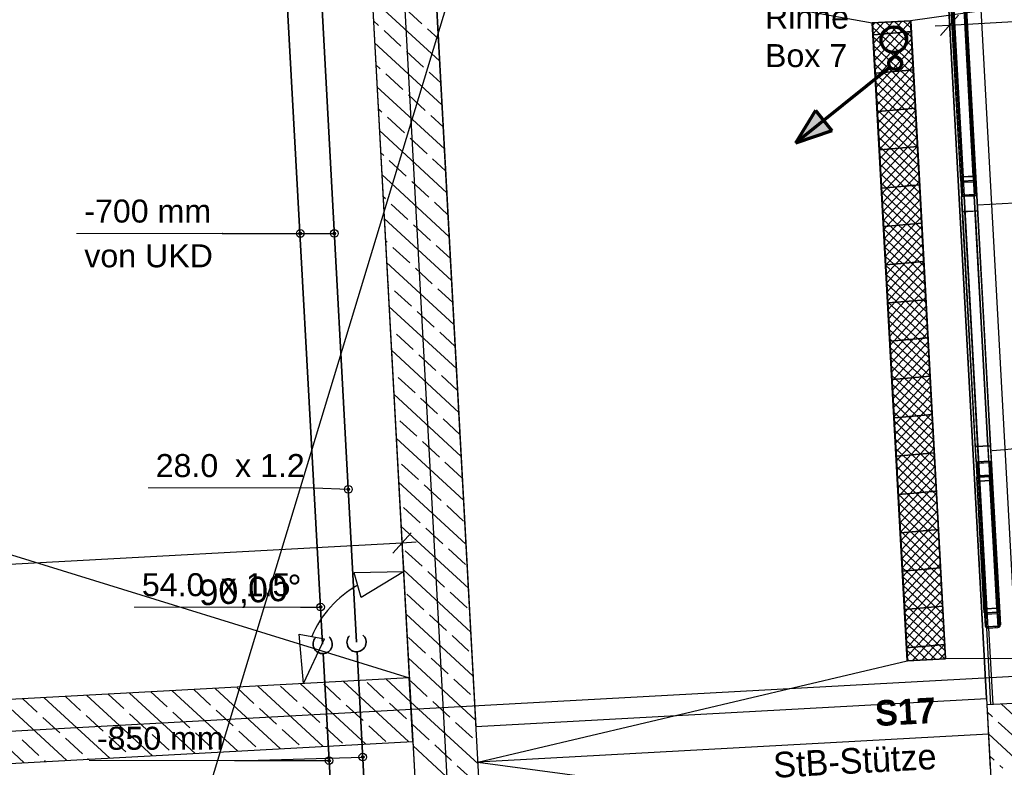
# Model space of a CAD drawing. Extents: x -181 to 1388, y 138 to 979.
# Tile 32 of 82: x 611 to 688, y 377 to 436. Entities that reach past the tile are written whole.
import ezdxf
from ezdxf.lldxf.tags import DXFTag

# ---------------------------------------------------------------- set-up
doc = ezdxf.new("R2010")
doc.units = 0
doc.layers.get('0').update_dxf_attribs({"lineweight": 25})
for name, color, linetype, lineweight, true_color in [('01AFU Allgemein Bemaßung', 7, 'Continuous', 25, 0x848484), ('20 Bodenaufbau - Gefällelinien', 7, 'Continuous', 25, 0x848484), ('20 Dach Stb-Decke', 7, 'Continuous', 25, 0x848484), ('20 Gitterwände', 7, 'Continuous', 25, 0x848484), ('20 Innenwände', 7, 'Continuous', 25, 0x848484), ('20 Stützen', 7, 'Continuous', 25, 0x848484), ('20 Stützen - Beschriftung', 7, 'Continuous', 25, 0x848484), ('70 Bodenabläufe+Rinnen', 7, 'Continuous', 25, 0x848484), ('A-0', 7, 'Continuous', 25, 0x848484), ('S_Betriebswasser', 3, 'Buchstabe-B', 35, 0x00ff00), ('S_Einrichtung', 7, 'Continuous', 35, 0x9dff9d), ('S_Kaltwasser', 3, 'Continuous', 35, 0x00ff00), ('S_Mass', 150, 'Continuous', 25, 0x007fff), ('S_Schmutzwasser', 5, 'Continuous', 70, 0x0000ff)]:
    doc.layers.add(name, color=color, linetype=linetype, lineweight=lineweight, true_color=true_color)
doc.layers.add('02 Raster Gebäude', color=7, linetype='Continuous', lineweight=25)
doc.layers.add('X_Text', color=7, linetype='Continuous', lineweight=25)
doc.styles.get("Standard").update_dxf_attribs({"font": 'arial.ttf'})
tags = doc.linetypes.add('Buchstabe-B', pattern='A,82,-6,["B",Standard,S=3.6,R=0,X=-3.6,Y=-1.8],-2', length=90).pattern_tags.tags
tags[15:16] = [DXFTag(74, 4), DXFTag(75, 0), DXFTag(340, '0'), DXFTag(46, 0.0), DXFTag(50, 0.0), DXFTag(44, 0.0), DXFTag(45, 0.0)]
tags[4:5] = [DXFTag(74, 4), DXFTag(75, 0), DXFTag(340, '0'), DXFTag(46, 0.0), DXFTag(50, 0.0), DXFTag(44, 0.0), DXFTag(45, 0.0)]
tags = doc.linetypes.add('Raster', pattern=[0.2, 0.1, -0.05, 0, -0.05]).pattern_tags.tags
tags[10:11] = [DXFTag(74, 4), DXFTag(75, 0), DXFTag(340, '0'), DXFTag(46, 1.0), DXFTag(50, 0.0), DXFTag(44, 0.0), DXFTag(45, 0.0)]
tags[8:9] = [DXFTag(74, 4), DXFTag(75, 0), DXFTag(340, '0'), DXFTag(46, 1.0), DXFTag(50, 0.0), DXFTag(44, 0.0), DXFTag(45, 0.0)]
tags[6:7] = [DXFTag(74, 4), DXFTag(75, 0), DXFTag(340, '0'), DXFTag(46, 1.0), DXFTag(50, 0.0), DXFTag(44, 0.0), DXFTag(45, 0.0)]
tags[4:5] = [DXFTag(74, 4), DXFTag(75, 0), DXFTag(340, '0'), DXFTag(46, 1.0), DXFTag(50, 0.0), DXFTag(44, 0.0), DXFTag(45, 0.0)]
tags = doc.linetypes.add('Strichlinie', pattern=[0.75, 0.5, -0.25]).pattern_tags.tags
tags[6:7] = [DXFTag(74, 4), DXFTag(75, 0), DXFTag(340, '0'), DXFTag(46, 1.0), DXFTag(50, 0.0), DXFTag(44, 0.0), DXFTag(45, 0.0)]
tags[4:5] = [DXFTag(74, 4), DXFTag(75, 0), DXFTag(340, '0'), DXFTag(46, 1.0), DXFTag(50, 0.0), DXFTag(44, 0.0), DXFTag(45, 0.0)]
tags = doc.linetypes.add('Strichlinie eng', pattern=[0.115, 0.075, -0.04]).pattern_tags.tags
tags[6:7] = [DXFTag(74, 4), DXFTag(75, 0), DXFTag(340, '0'), DXFTag(46, 1.0), DXFTag(50, 0.0), DXFTag(44, 0.0), DXFTag(45, 0.0)]
tags[4:5] = [DXFTag(74, 4), DXFTag(75, 0), DXFTag(340, '0'), DXFTag(46, 1.0), DXFTag(50, 0.0), DXFTag(44, 0.0), DXFTag(45, 0.0)]
tags = doc.linetypes.add('Öffnungslinie Tür Fenster', pattern=[0.115, 0.075, -0.04]).pattern_tags.tags
tags[6:7] = [DXFTag(74, 4), DXFTag(75, 0), DXFTag(340, '0'), DXFTag(46, 1.0), DXFTag(50, 0.0), DXFTag(44, 0.0), DXFTag(45, 0.0)]
tags[4:5] = [DXFTag(74, 4), DXFTag(75, 0), DXFTag(340, '0'), DXFTag(46, 1.0), DXFTag(50, 0.0), DXFTag(44, 0.0), DXFTag(45, 0.0)]

# ---------------------------------------------------------------- blocks, each defined once
blk = doc.blocks.new('Referenz-A07F5V09WF')
at = {"layer": '01AFU Allgemein Bemaßung', "lineweight": -2}
for p, q in [((683.74, 437.057), (683.926, 433.656)), ((684.557, 435.85), (683.142, 434.27)), ((688.842, 435.333), (683.849, 435.06)), ((683.849, 435.06), (682.726, 434.998)), ((640.293, 393.767), (641.709, 395.346)), ((640.924, 395.961), (641.111, 392.56)), ((641.001, 394.557), (510.195, 387.392)), ((642.124, 394.618), (641.001, 394.557)), ((641.123, 392.292), (637.26, 392.215)), ((637.817, 390.294), (637.26, 392.215)), ((641.123, 392.292), (637.817, 390.294)), ((633.304, 383.567), (632.959, 387.415)), ((632.959, 387.415), (634.929, 387.072)), ((633.304, 383.567), (634.929, 387.072))]:
    blk.add_line(p, q, dxfattribs=at)
blk.add_ellipse((641.576, 384.02), major_axis=(-4.038, 7.234), ratio=1, start_param=0, end_param=0.662062, dxfattribs=at)
at = {"layer": '02 Raster Gebäude', "linetype": 'Raster', "lineweight": -2, "ltscale": 56.250004}
for p, q in [((658.772, 938.924), (695.782, 262.802)), ((613.839, 936.464), (650.815, 260.979)), ((590.245, 257.658), (746.644, 773.475)), ((1006.697, 401.503), (320.446, 363.938))]:
    blk.add_line(p, q, dxfattribs=at)
at = {"layer": '20 Bodenaufbau - Gefällelinien', "linetype": 'Öffnungslinie Tür Fenster', "lineweight": -2, "ltscale": 56.250004}
for p, q in [((753.373, 445.625), (680.794, 435.418)), ((643.272, 441.48), (677.798, 435.254)), ((548.995, 412.585), (641.576, 384.02)), ((646.948, 377.411), (680.531, 385.328)), ((756.652, 385.715), (683.527, 385.492)), ((646.948, 377.411), (681.215, 372.84))]:
    blk.add_line(p, q, dxfattribs=at)
at = {"layer": '20 Bodenaufbau - Gefällelinien', "lineweight": -2}
for p, q in [((677.798, 435.254), (680.794, 435.418)), ((680.794, 435.418), (683.527, 385.492)), ((680.531, 385.328), (677.798, 435.254)), ((683.527, 385.492), (680.531, 385.328)), ((686.888, 379.599), (646.948, 377.411))]:
    blk.add_line(p, q, dxfattribs=at)
at = {"layer": '20 Dach Stb-Decke', "linetype": 'Öffnungslinie Tür Fenster', "lineweight": -2, "ltscale": 56.250004}
for p, q in [((686.734, 382.388), (679.956, 506.203)), ((640.016, 504.016), (646.794, 380.202)), ((646.794, 380.202), (686.734, 382.388))]:
    blk.add_line(p, q, dxfattribs=at)
at = {"layer": '20 Gitterwände', "linetype": 'Strichlinie eng', "lineweight": -2, "ltscale": 56.250004}
for p, q in [((683.935, 440.822), (684.983, 421.688)), ((684.734, 440.866), (685.782, 421.732)), ((684.944, 440.677), (685.981, 421.743)), ((683.746, 440.611), (684.783, 421.677)), ((684.783, 421.677), (685.986, 399.71)), ((684.983, 421.688), (686.186, 399.721)), ((685.782, 421.732), (686.985, 399.765)), ((685.981, 421.743), (687.184, 399.776)), ((685.986, 399.71), (686.623, 388.09)), ((686.186, 399.721), (686.833, 387.901)), ((686.985, 399.765), (687.632, 387.945)), ((687.184, 399.776), (687.821, 388.156)), ((686.623, 388.09), (686.655, 387.992)), ((686.655, 387.992), (686.732, 387.923)), ((686.732, 387.923), (686.833, 387.901)), ((686.833, 387.901), (687.632, 387.945)), ((687.632, 387.945), (687.731, 387.977)), ((687.731, 387.977), (687.8, 388.055)), ((687.8, 388.055), (687.821, 388.156))]:
    blk.add_line(p, q, dxfattribs=at)
at = {"layer": '20 Gitterwände', "lineweight": -2}
for p, q in [((684.717, 422.875), (683.801, 439.613)), ((683.918, 439.299), (684.8, 423.2)), ((684.917, 422.886), (684, 439.624)), ((684.9, 423.206), (684.018, 439.304)), ((684.018, 439.304), (684.9, 423.206)), ((685.716, 422.93), (684.799, 439.668)), ((684.817, 439.348), (685.698, 423.25)), ((685.698, 423.25), (684.817, 439.348)), ((685.798, 423.255), (684.917, 439.354)), ((685.916, 422.941), (684.999, 439.679)), ((685.798, 423.255), (684.8, 423.2)), ((684.8, 423.2), (684.9, 423.206)), ((684.8, 423.2), (684.817, 422.881)), ((684.9, 423.206), (685.698, 423.25)), ((685.698, 423.25), (685.798, 423.255)), ((685.816, 422.936), (685.798, 423.255)), ((684.717, 422.875), (684.744, 422.877)), ((684.75, 422.777), (684.728, 422.676)), ((684.728, 422.676), (684.772, 421.877)), ((684.93, 422.887), (684.729, 422.668)), ((684.744, 422.877), (684.817, 422.881)), ((684.75, 422.777), (684.819, 422.854)), ((684.817, 422.881), (685.816, 422.936)), ((684.817, 422.881), (684.917, 422.886)), ((684.819, 422.854), (684.917, 422.886)), ((684.839, 422.732), (684.828, 422.681)), ((684.828, 422.681), (684.872, 421.882)), ((684.839, 422.732), (684.873, 422.77)), ((684.873, 422.77), (684.923, 422.786)), ((684.917, 422.886), (685.716, 422.93)), ((684.923, 422.786), (685.721, 422.83)), ((685.716, 422.93), (685.816, 422.936)), ((685.716, 422.93), (685.817, 422.909)), ((685.721, 422.83), (685.772, 422.82)), ((685.772, 422.82), (685.811, 422.785)), ((685.827, 422.736), (685.811, 422.785)), ((685.816, 422.936), (685.889, 422.94)), ((685.817, 422.909), (685.894, 422.84)), ((685.871, 421.937), (685.827, 422.736)), ((685.939, 422.506), (685.845, 422.404)), ((685.889, 422.94), (685.916, 422.941)), ((685.927, 422.741), (685.894, 422.84)), ((685.97, 421.942), (685.927, 422.741)), ((684.772, 421.877), (684.804, 421.778)), ((685.981, 421.743), (684.783, 421.677)), ((684.81, 421.679), (684.783, 421.677)), ((684.783, 421.677), (684.849, 420.479)), ((685.921, 400.908), (684.783, 421.677)), ((684.804, 421.778), (684.881, 421.709)), ((684.883, 421.683), (684.81, 421.679)), ((684.872, 421.882), (684.888, 421.833)), ((684.881, 421.709), (684.983, 421.688)), ((684.983, 421.688), (684.883, 421.683)), ((684.888, 421.833), (684.927, 421.799)), ((684.927, 421.799), (684.977, 421.788)), ((684.977, 421.788), (685.776, 421.832)), ((684.983, 421.688), (685.782, 421.732)), ((686.12, 400.919), (684.983, 421.688)), ((685.293, 421.805), (685.196, 421.7)), ((685.776, 421.832), (685.825, 421.848)), ((685.782, 421.732), (685.88, 421.764)), ((685.881, 421.737), (685.782, 421.732)), ((686.919, 400.963), (685.782, 421.732)), ((685.825, 421.848), (685.86, 421.886)), ((685.86, 421.886), (685.871, 421.937)), ((685.88, 421.764), (685.949, 421.841)), ((685.955, 421.741), (685.881, 421.737)), ((685.949, 421.841), (685.97, 421.942)), ((685.981, 421.743), (685.955, 421.741)), ((687.119, 400.974), (685.981, 421.743)), ((686.047, 420.545), (685.981, 421.743)), ((684.849, 420.479), (686.047, 420.545)), ((685.048, 420.49), (684.849, 420.479)), ((684.849, 420.479), (685.855, 402.106)), ((685.847, 420.534), (685.048, 420.49)), ((686.055, 402.117), (685.048, 420.49)), ((685.048, 420.49), (686.055, 402.117)), ((686.047, 420.545), (685.847, 420.534)), ((685.847, 420.534), (686.854, 402.161)), ((686.854, 402.161), (685.847, 420.534)), ((687.053, 402.172), (686.047, 420.545)), ((687.053, 402.172), (685.855, 402.106)), ((686.055, 402.117), (686.854, 402.161)), ((686.854, 402.161), (687.053, 402.172)), ((687.119, 400.974), (687.053, 402.172)), ((685.855, 402.106), (686.055, 402.117)), ((685.855, 402.106), (685.921, 400.908)), ((685.921, 400.908), (687.119, 400.974)), ((685.921, 400.908), (685.947, 400.91)), ((685.953, 400.81), (685.932, 400.709)), ((685.932, 400.709), (685.975, 399.91)), ((685.947, 400.91), (686.02, 400.914)), ((685.953, 400.81), (686.022, 400.887)), ((686.02, 400.914), (686.12, 400.919)), ((686.022, 400.887), (686.12, 400.919)), ((686.042, 400.765), (686.031, 400.714)), ((686.031, 400.714), (686.075, 399.915)), ((686.042, 400.765), (686.077, 400.803)), ((686.077, 400.803), (686.126, 400.819)), ((686.12, 400.919), (686.919, 400.963)), ((686.126, 400.819), (686.925, 400.863)), ((686.455, 400.938), (686.358, 400.832)), ((686.919, 400.963), (687.019, 400.968)), ((686.919, 400.963), (687.02, 400.942)), ((686.925, 400.863), (686.975, 400.852)), ((686.975, 400.852), (687.014, 400.818)), ((687.03, 400.769), (687.014, 400.818)), ((687.085, 400.884), (687.017, 400.809)), ((687.019, 400.968), (687.092, 400.972)), ((687.02, 400.942), (687.098, 400.873)), ((687.074, 399.97), (687.03, 400.769)), ((687.092, 400.972), (687.119, 400.974)), ((687.13, 400.774), (687.098, 400.873)), ((687.174, 399.975), (687.13, 400.774)), ((686.044, 400.492), (685.949, 400.389)), ((685.975, 399.91), (686.008, 399.811)), ((686.122, 399.839), (686.056, 399.768)), ((686.075, 399.915), (686.091, 399.866)), ((686.091, 399.866), (686.13, 399.832)), ((686.181, 399.821), (686.979, 399.865)), ((686.979, 399.865), (687.028, 399.881)), ((687.028, 399.881), (687.063, 399.919)), ((687.063, 399.919), (687.074, 399.97)), ((687.083, 399.797), (687.152, 399.874)), ((687.152, 399.874), (687.174, 399.975)), ((686.013, 399.712), (685.986, 399.71)), ((686.568, 389.089), (685.986, 399.71)), ((686.008, 399.811), (686.085, 399.742)), ((686.086, 399.716), (686.013, 399.712)), ((686.085, 399.742), (686.186, 399.721)), ((687.085, 399.77), (686.086, 399.716)), ((686.186, 399.721), (686.086, 399.716)), ((686.086, 399.716), (686.104, 399.396)), ((686.104, 399.396), (687.102, 399.451)), ((686.203, 399.401), (686.104, 399.396)), ((686.104, 399.396), (686.65, 389.414)), ((686.13, 399.832), (686.181, 399.821)), ((686.186, 399.721), (686.985, 399.765)), ((686.768, 389.1), (686.186, 399.721)), ((687.002, 399.445), (686.203, 399.401)), ((686.75, 389.419), (686.203, 399.401)), ((686.203, 399.401), (686.75, 389.419)), ((686.985, 399.765), (687.083, 399.797)), ((687.085, 399.77), (686.985, 399.765)), ((687.567, 389.143), (686.985, 399.765)), ((687.102, 399.451), (687.002, 399.445)), ((687.002, 399.445), (687.549, 389.463)), ((687.549, 389.463), (687.002, 399.445)), ((687.158, 399.774), (687.085, 399.77)), ((687.102, 399.451), (687.085, 399.77)), ((687.649, 389.468), (687.102, 399.451)), ((687.184, 399.776), (687.158, 399.774)), ((687.766, 389.154), (687.184, 399.776)), ((686.568, 389.089), (686.595, 389.09)), ((686.595, 389.09), (686.668, 389.094)), ((686.6, 388.99), (686.669, 389.067)), ((687.649, 389.468), (686.65, 389.414)), ((686.65, 389.414), (686.75, 389.419)), ((686.65, 389.414), (686.668, 389.094)), ((686.668, 389.094), (687.666, 389.149)), ((686.668, 389.094), (686.768, 389.1)), ((686.669, 389.067), (686.768, 389.1)), ((686.75, 389.419), (687.549, 389.463)), ((686.768, 389.1), (687.567, 389.143)), ((687.549, 389.463), (687.649, 389.468)), ((687.567, 389.143), (687.666, 389.149)), ((687.567, 389.143), (687.668, 389.122)), ((687.666, 389.149), (687.649, 389.468)), ((687.666, 389.149), (687.739, 389.153)), ((687.668, 389.122), (687.745, 389.053)), ((687.741, 389.056), (687.668, 388.977)), ((687.739, 389.153), (687.766, 389.154)), ((687.777, 388.955), (687.745, 389.053)), ((686.6, 388.99), (686.579, 388.889)), ((686.579, 388.889), (686.623, 388.09)), ((686.689, 388.945), (686.679, 388.894)), ((686.679, 388.894), (686.723, 388.096)), ((686.689, 388.945), (686.724, 388.984)), ((686.724, 388.984), (686.773, 389)), ((686.773, 389), (687.572, 389.044)), ((687.572, 389.044), (687.623, 389.033)), ((687.623, 389.033), (687.661, 388.998)), ((687.677, 388.949), (687.661, 388.998)), ((687.721, 388.15), (687.677, 388.949)), ((687.808, 388.391), (687.714, 388.289)), ((687.821, 388.156), (687.777, 388.955)), ((686.623, 388.09), (686.655, 387.992)), ((686.655, 387.992), (686.732, 387.923)), ((686.778, 388.012), (686.712, 387.94)), ((686.723, 388.096), (686.739, 388.046)), ((686.732, 387.923), (686.833, 387.901)), ((686.933, 387.907), (686.733, 387.896)), ((686.733, 387.896), (687.062, 381.905)), ((686.739, 388.046), (686.777, 388.012)), ((686.777, 388.012), (686.828, 388.001)), ((686.828, 388.001), (687.627, 388.045)), ((686.833, 387.901), (687.632, 387.945)), ((687.261, 381.916), (686.933, 387.907)), ((687.482, 388.037), (687.384, 387.932)), ((687.627, 388.045), (687.676, 388.061)), ((687.632, 387.945), (687.731, 387.977)), ((687.676, 388.061), (687.71, 388.1)), ((687.71, 388.1), (687.721, 388.15)), ((687.731, 387.977), (687.8, 388.055)), ((687.8, 388.055), (687.821, 388.156))]:
    blk.add_line(p, q, dxfattribs=at)
at = {"layer": '20 Gitterwände', "linetype": 'Strichlinie', "lineweight": -2, "ltscale": 56.250004}
blk.add_line((686.032, 421.031), (706.002, 422.124), dxfattribs=at)
blk.add_ellipse((686.123, 421.646), major_axis=(1.06, -19.857), ratio=1, start_param=0, end_param=1.541506, dxfattribs=at)
at = {"layer": '20 Innenwände', "linetype": 'Öffnungslinie Tür Fenster', "lineweight": -2, "ltscale": 56.250004}
blk.add_line((679.676, 511.195), (690.175, 319.575), dxfattribs=at)
at = {"layer": '20 Innenwände', "lineweight": -2}
for p, q in [((650.231, 317.389), (642.475, 459.076)), ((637.756, 453.81), (641.576, 384.02)), ((643.942, 432.281), (638.668, 437.144)), ((642.551, 435.196), (641.228, 436.416)), ((639.16, 435.059), (638.762, 435.425)), ((640.924, 433.432), (639.601, 434.652)), ((643.848, 434), (642.992, 434.789)), ((644.13, 428.843), (638.856, 433.706)), ((642.688, 431.805), (641.365, 433.025)), ((639.297, 431.667), (638.95, 431.987)), ((641.061, 430.04), (639.738, 431.26)), ((644.036, 430.562), (643.129, 431.398)), ((644.318, 425.405), (639.044, 430.268)), ((642.826, 428.413), (641.503, 429.634)), ((639.435, 428.276), (639.138, 428.549)), ((641.199, 426.649), (639.876, 427.869)), ((644.224, 427.124), (643.267, 428.007)), ((644.506, 421.967), (639.233, 426.83)), ((642.963, 425.022), (641.64, 426.242)), ((639.572, 424.885), (639.327, 425.111)), ((644.412, 423.686), (643.404, 424.615)), ((641.336, 423.258), (640.013, 424.478)), ((644.694, 418.529), (639.421, 423.392)), ((643.101, 421.631), (641.777, 422.851)), ((639.709, 421.493), (639.515, 421.673)), ((641.474, 419.866), (640.151, 421.087)), ((644.6, 420.248), (643.542, 421.224)), ((644.883, 415.091), (639.609, 419.954)), ((643.238, 418.239), (641.915, 419.46)), ((639.847, 418.102), (639.703, 418.235)), ((641.611, 416.475), (640.288, 417.695)), ((644.789, 416.81), (643.679, 417.833)), ((645.071, 411.653), (639.797, 416.515)), ((643.376, 414.848), (642.052, 416.068)), ((639.984, 414.711), (639.891, 414.796)), ((641.749, 413.084), (640.425, 414.304)), ((644.977, 413.372), (643.817, 414.441)), ((645.259, 408.215), (639.985, 413.077)), ((643.513, 411.457), (642.19, 412.677)), ((640.122, 411.319), (640.079, 411.358)), ((641.886, 409.692), (640.563, 410.913)), ((645.165, 409.934), (643.954, 411.05)), ((645.447, 404.776), (640.174, 409.639)), ((643.651, 408.065), (642.327, 409.286)), ((645.353, 406.496), (644.092, 407.659)), ((642.024, 406.301), (640.7, 407.521)), ((645.635, 401.338), (640.362, 406.201)), ((643.788, 404.674), (642.465, 405.894)), ((642.161, 402.91), (640.838, 404.13)), ((645.541, 403.057), (644.229, 404.267)), ((645.824, 397.9), (640.55, 402.763)), ((643.926, 401.283), (642.602, 402.503)), ((642.299, 399.518), (640.975, 400.739)), ((645.69, 399.656), (644.367, 400.876)), ((646.012, 394.462), (640.738, 399.325)), ((644.063, 397.891), (642.74, 399.112)), ((642.436, 396.127), (641.113, 397.347)), ((645.827, 396.264), (644.504, 397.485)), ((646.2, 391.024), (640.926, 395.887)), ((644.201, 394.5), (642.877, 395.72)), ((642.574, 392.736), (641.25, 393.956)), ((645.965, 392.873), (644.642, 394.093)), ((646.388, 387.586), (641.115, 392.449)), ((644.338, 391.109), (643.015, 392.329)), ((646.102, 389.482), (644.779, 390.702)), ((642.711, 389.344), (641.388, 390.565)), ((646.576, 384.148), (641.303, 389.011)), ((644.475, 387.717), (643.152, 388.938)), ((642.849, 385.953), (641.525, 387.173)), ((646.24, 386.09), (644.917, 387.311)), ((646.765, 380.71), (641.491, 385.573)), ((644.613, 384.326), (643.29, 385.546)), ((641.576, 384.02), (510.772, 376.856)), ((641.527, 379.01), (636.401, 383.737)), ((641.679, 382.134), (639.743, 383.92)), ((642.986, 382.562), (641.663, 383.782)), ((646.377, 382.699), (645.054, 383.919)), ((622.638, 381.737), (621.363, 382.913)), ((628.16, 378.278), (623.034, 383.004)), ((626.029, 381.874), (624.706, 383.095)), ((631.502, 378.461), (626.375, 383.188)), ((629.421, 382.012), (628.097, 383.232)), ((634.843, 378.644), (629.717, 383.371)), ((632.812, 382.149), (631.489, 383.369)), ((638.185, 378.827), (633.059, 383.554)), ((636.203, 382.287), (634.88, 383.507)), ((639.595, 382.424), (638.271, 383.644)), ((614.792, 377.546), (609.666, 382.272)), ((612.464, 381.324), (611.337, 382.364)), ((618.134, 377.729), (613.008, 382.455)), ((615.855, 381.462), (614.679, 382.547)), ((621.476, 377.912), (616.35, 382.638)), ((619.247, 381.599), (618.021, 382.73)), ((624.818, 378.095), (619.692, 382.821)), ((646.953, 377.272), (641.679, 382.134)), ((644.75, 380.935), (643.427, 382.155)), ((611.45, 377.363), (606.324, 382.089)), ((627.794, 380.247), (626.47, 381.468)), ((631.185, 380.385), (629.862, 381.605)), ((634.576, 380.522), (633.253, 381.743)), ((637.968, 380.66), (636.644, 381.88)), ((641.359, 380.797), (640.036, 382.018)), ((614.228, 379.698), (612.905, 380.918)), ((617.62, 379.835), (616.296, 381.055)), ((621.011, 379.972), (619.688, 381.193)), ((624.402, 380.11), (623.079, 381.33)), ((629.558, 378.621), (628.235, 379.841)), ((632.949, 378.758), (631.626, 379.978)), ((636.341, 378.895), (635.018, 380.116)), ((639.732, 379.033), (638.409, 380.253)), ((643.123, 379.17), (641.8, 380.391)), ((646.515, 379.308), (645.192, 380.528)), ((612.602, 377.933), (611.278, 379.153)), ((615.993, 378.071), (614.67, 379.291)), ((619.384, 378.208), (618.061, 379.428)), ((622.776, 378.346), (621.452, 379.566)), ((626.167, 378.483), (624.844, 379.703)), ((598.419, 376.649), (641.849, 379.028)), ((641.849, 379.028), (645.238, 317.115)), ((647.141, 373.834), (641.867, 378.696)), ((644.888, 377.543), (643.565, 378.764)), ((613.121, 377.454), (613.043, 377.526)), ((616.463, 377.637), (616.434, 377.664)), ((646.652, 375.917), (645.329, 377.137))]:
    blk.add_line(p, q, dxfattribs=at)
at = {"layer": '20 Stützen', "lineweight": -2}
for p, q in [((691.755, 382.162), (686.762, 381.889)), ((686.762, 381.889), (687.036, 376.896)), ((691.972, 378.2), (687.903, 381.951)), ((687.211, 380.957), (686.792, 381.344)), ((688.975, 379.331), (687.652, 380.551)), ((689.688, 377.041), (686.886, 379.624)), ((687.348, 377.566), (686.98, 377.905)), ((688.017, 376.95), (687.789, 377.159))]:
    blk.add_line(p, q, dxfattribs=at)
at = {"layer": '70 Bodenabläufe+Rinnen', "lineweight": -2}
for p, q in [((677.798, 435.254), (680.794, 435.418)), ((678.696, 435.303), (677.846, 434.381)), ((679.412, 435.342), (677.884, 433.685)), ((680.128, 435.381), (677.922, 432.989)), ((680.796, 435.368), (677.96, 432.293)), ((680.942, 432.714), (678.166, 435.274)), ((680.903, 433.43), (678.862, 435.312)), ((680.863, 434.147), (679.558, 435.35)), ((680.824, 434.863), (680.255, 435.388)), ((680.794, 435.418), (683.527, 385.492)), ((680.531, 385.328), (677.798, 435.254)), ((677.979, 435.263), (677.808, 435.078)), ((680.981, 431.998), (677.817, 434.915)), ((680.835, 434.672), (677.998, 431.596)), ((681.02, 431.281), (677.856, 434.199)), ((680.873, 433.976), (678.037, 430.9)), ((681.059, 430.565), (677.895, 433.483)), ((680.911, 433.28), (678.075, 430.204)), ((681.099, 429.849), (677.934, 432.767)), ((680.949, 432.583), (678.113, 429.508)), ((681.138, 429.133), (677.974, 432.05)), ((680.987, 431.887), (678.151, 428.811)), ((681.177, 428.416), (678.013, 431.334)), ((681.025, 431.191), (678.189, 428.115)), ((681.216, 427.7), (678.052, 430.618)), ((681.255, 426.984), (678.091, 429.901)), ((681.063, 430.495), (678.227, 427.419)), ((681.295, 426.268), (678.13, 429.185)), ((681.101, 429.798), (678.265, 426.723)), ((681.334, 425.551), (678.17, 428.469)), ((681.14, 429.102), (678.303, 426.026)), ((681.178, 428.406), (678.341, 425.33)), ((681.373, 424.835), (678.209, 427.753)), ((681.216, 427.71), (678.38, 424.634)), ((681.412, 424.119), (678.248, 427.036)), ((681.254, 427.013), (678.418, 423.938)), ((681.451, 423.402), (678.287, 426.32)), ((681.292, 426.317), (678.456, 423.241)), ((681.491, 422.686), (678.327, 425.604)), ((681.33, 425.621), (678.494, 422.545)), ((681.53, 421.97), (678.366, 424.888)), ((681.368, 424.925), (678.532, 421.849)), ((681.569, 421.254), (678.405, 424.171)), ((681.406, 424.228), (678.57, 421.153)), ((681.608, 420.537), (678.444, 423.455)), ((681.444, 423.532), (678.608, 420.456)), ((681.648, 419.821), (678.483, 422.739)), ((681.483, 422.836), (678.646, 419.76)), ((681.687, 419.105), (678.523, 422.023)), ((681.521, 422.14), (678.684, 419.064)), ((681.559, 421.443), (678.723, 418.368)), ((681.726, 418.389), (678.562, 421.306)), ((681.597, 420.747), (678.761, 417.671)), ((681.765, 417.672), (678.601, 420.59)), ((681.804, 416.956), (678.64, 419.874)), ((681.635, 420.051), (678.799, 416.975)), ((681.844, 416.24), (678.679, 419.157)), ((681.673, 419.355), (678.837, 416.279)), ((681.883, 415.523), (678.719, 418.441)), ((681.711, 418.658), (678.875, 415.583)), ((681.922, 414.807), (678.758, 417.725)), ((681.749, 417.962), (678.913, 414.886)), ((681.961, 414.091), (678.797, 417.009)), ((681.787, 417.266), (678.951, 414.19)), ((682, 413.375), (678.836, 416.292)), ((681.826, 416.57), (678.989, 413.494)), ((682.04, 412.658), (678.875, 415.576)), ((681.864, 415.873), (679.028, 412.798)), ((682.079, 411.942), (678.915, 414.86)), ((681.902, 415.177), (679.066, 412.101)), ((681.94, 414.481), (679.104, 411.405)), ((682.118, 411.226), (678.954, 414.144)), ((681.978, 413.785), (679.142, 410.709)), ((682.157, 410.51), (678.993, 413.427)), ((682.016, 413.088), (679.18, 410.013)), ((682.196, 409.793), (679.032, 412.711)), ((682.054, 412.392), (679.218, 409.316)), ((682.236, 409.077), (679.071, 411.995)), ((682.092, 411.696), (679.256, 408.62)), ((682.275, 408.361), (679.111, 411.278)), ((682.13, 411), (679.294, 407.924)), ((682.314, 407.644), (679.15, 410.562)), ((682.169, 410.303), (679.332, 407.228)), ((682.353, 406.928), (679.189, 409.846)), ((682.392, 406.212), (679.228, 409.13)), ((682.207, 409.607), (679.371, 406.531)), ((682.432, 405.496), (679.267, 408.413)), ((682.245, 408.911), (679.409, 405.835)), ((682.471, 404.779), (679.307, 407.697)), ((682.283, 408.215), (679.447, 405.139)), ((682.51, 404.063), (679.346, 406.981)), ((682.321, 407.518), (679.485, 404.442)), ((682.359, 406.822), (679.523, 403.746)), ((682.549, 403.347), (679.385, 406.265)), ((682.397, 406.126), (679.561, 403.05)), ((682.589, 402.631), (679.424, 405.548)), ((682.435, 405.429), (679.599, 402.354)), ((682.628, 401.914), (679.464, 404.832)), ((682.473, 404.733), (679.637, 401.657)), ((682.667, 401.198), (679.503, 404.116)), ((682.512, 404.037), (679.675, 400.961)), ((682.706, 400.482), (679.542, 403.399)), ((682.55, 403.341), (679.714, 400.265)), ((682.745, 399.765), (679.581, 402.683)), ((682.588, 402.644), (679.752, 399.569)), ((682.785, 399.049), (679.62, 401.967)), ((682.626, 401.948), (679.79, 398.872)), ((682.824, 398.333), (679.66, 401.251)), ((682.664, 401.252), (679.828, 398.176)), ((682.863, 397.617), (679.699, 400.534)), ((682.702, 400.556), (679.866, 397.48)), ((682.74, 399.859), (679.904, 396.784)), ((682.902, 396.9), (679.738, 399.818)), ((682.941, 396.184), (679.777, 399.102)), ((682.778, 399.163), (679.942, 396.087)), ((682.981, 395.468), (679.816, 398.386)), ((682.816, 398.467), (679.98, 395.391)), ((683.02, 394.752), (679.856, 397.669)), ((682.855, 397.771), (680.018, 394.695)), ((683.059, 394.035), (679.895, 396.953)), ((682.893, 397.074), (680.057, 393.999)), ((683.098, 393.319), (679.934, 396.237)), ((682.931, 396.378), (680.095, 393.302)), ((683.137, 392.603), (679.973, 395.52)), ((682.969, 395.682), (680.133, 392.606)), ((683.177, 391.886), (680.012, 394.804)), ((683.007, 394.986), (680.171, 391.91)), ((683.216, 391.17), (680.052, 394.088)), ((683.045, 394.289), (680.209, 391.214)), ((683.255, 390.454), (680.091, 393.372)), ((683.083, 393.593), (680.247, 390.517)), ((683.294, 389.738), (680.13, 392.655)), ((683.121, 392.897), (680.285, 389.821)), ((683.159, 392.201), (680.323, 389.125)), ((683.333, 389.021), (680.169, 391.939)), ((683.198, 391.504), (680.361, 388.429)), ((683.373, 388.305), (680.208, 391.223)), ((683.236, 390.808), (680.4, 387.732)), ((683.412, 387.589), (680.248, 390.507)), ((683.274, 390.112), (680.438, 387.036)), ((683.451, 386.873), (680.287, 389.79)), ((683.49, 386.156), (680.326, 389.074)), ((683.312, 389.416), (680.476, 386.34)), ((683.476, 385.49), (680.365, 388.358)), ((683.35, 388.719), (680.514, 385.644)), ((682.78, 385.451), (680.405, 387.641)), ((683.388, 388.023), (680.923, 385.35)), ((682.083, 385.413), (680.444, 386.925)), ((683.426, 387.327), (681.639, 385.389)), ((681.387, 385.375), (680.483, 386.209)), ((683.464, 386.631), (682.356, 385.428)), ((680.691, 385.337), (680.522, 385.493)), ((683.527, 385.492), (680.531, 385.328)), ((683.502, 385.934), (683.072, 385.467))]:
    blk.add_line(p, q, dxfattribs=at)
at = {"layer": 'A-0', "linetype": 'Continuous', "lineweight": -2, "ltscale": 312.5}
for p, q in [((637.756, 453.81), (645.238, 317.115)), ((650.231, 317.389), (642.748, 454.083)), ((680.794, 435.418), (677.798, 435.254)), ((683.527, 385.492), (680.794, 435.418)), ((677.798, 435.254), (680.531, 385.328)), ((684.75, 422.777), (684.728, 422.676)), ((684.728, 422.676), (684.772, 421.877)), ((684.819, 422.854), (684.75, 422.777)), ((684.917, 422.886), (684.819, 422.854)), ((684.828, 422.681), (684.839, 422.732)), ((684.872, 421.882), (684.828, 422.681)), ((684.839, 422.732), (684.873, 422.77)), ((684.873, 422.77), (684.923, 422.786)), ((685.716, 422.93), (684.917, 422.886)), ((684.923, 422.786), (685.721, 422.83)), ((685.817, 422.909), (685.716, 422.93)), ((685.721, 422.83), (685.772, 422.82)), ((685.772, 422.82), (685.811, 422.785)), ((685.811, 422.785), (685.827, 422.736)), ((685.894, 422.84), (685.817, 422.909)), ((685.827, 422.736), (685.871, 421.937)), ((685.927, 422.741), (685.894, 422.84)), ((685.97, 421.942), (685.927, 422.741)), ((684.772, 421.877), (684.804, 421.778)), ((684.804, 421.778), (684.881, 421.709)), ((684.888, 421.833), (684.872, 421.882)), ((684.881, 421.709), (684.983, 421.688)), ((684.927, 421.799), (684.888, 421.833)), ((684.977, 421.788), (684.927, 421.799)), ((685.776, 421.832), (684.977, 421.788)), ((684.983, 421.688), (685.782, 421.732)), ((685.825, 421.848), (685.776, 421.832)), ((685.782, 421.732), (685.88, 421.764)), ((685.86, 421.886), (685.825, 421.848)), ((685.871, 421.937), (685.86, 421.886)), ((685.88, 421.764), (685.949, 421.841)), ((685.949, 421.841), (685.97, 421.942)), ((685.953, 400.81), (685.932, 400.709)), ((685.932, 400.709), (685.975, 399.91)), ((686.022, 400.887), (685.953, 400.81)), ((686.12, 400.919), (686.022, 400.887)), ((686.031, 400.714), (686.042, 400.765)), ((686.075, 399.915), (686.031, 400.714)), ((686.042, 400.765), (686.077, 400.803)), ((686.077, 400.803), (686.126, 400.819)), ((686.919, 400.963), (686.12, 400.919)), ((686.126, 400.819), (686.925, 400.863)), ((687.02, 400.942), (686.919, 400.963)), ((686.925, 400.863), (686.975, 400.852)), ((686.975, 400.852), (687.014, 400.818)), ((687.014, 400.818), (687.03, 400.769)), ((687.098, 400.873), (687.02, 400.942)), ((687.03, 400.769), (687.074, 399.97)), ((687.13, 400.774), (687.098, 400.873)), ((687.174, 399.975), (687.13, 400.774)), ((685.975, 399.91), (686.008, 399.811)), ((686.091, 399.866), (686.075, 399.915)), ((686.13, 399.832), (686.091, 399.866)), ((686.979, 399.865), (686.181, 399.821)), ((687.028, 399.881), (686.979, 399.865)), ((687.063, 399.919), (687.028, 399.881)), ((687.074, 399.97), (687.063, 399.919)), ((687.083, 399.797), (687.152, 399.874)), ((687.152, 399.874), (687.174, 399.975)), ((686.008, 399.811), (686.085, 399.742)), ((686.085, 399.742), (686.186, 399.721)), ((686.181, 399.821), (686.13, 399.832)), ((686.186, 399.721), (686.985, 399.765)), ((686.985, 399.765), (687.083, 399.797)), ((686.669, 389.067), (686.6, 388.99)), ((686.768, 389.1), (686.669, 389.067)), ((687.567, 389.143), (686.768, 389.1)), ((687.668, 389.122), (687.567, 389.143)), ((687.745, 389.053), (687.668, 389.122)), ((687.777, 388.955), (687.745, 389.053)), ((686.6, 388.99), (686.579, 388.889)), ((686.579, 388.889), (686.623, 388.09)), ((686.679, 388.894), (686.689, 388.945)), ((686.723, 388.096), (686.679, 388.894)), ((686.689, 388.945), (686.724, 388.984)), ((686.724, 388.984), (686.773, 389)), ((686.773, 389), (687.572, 389.044)), ((687.572, 389.044), (687.623, 389.033)), ((687.623, 389.033), (687.661, 388.998)), ((687.661, 388.998), (687.677, 388.949)), ((687.677, 388.949), (687.721, 388.15)), ((687.821, 388.156), (687.777, 388.955)), ((686.623, 388.09), (686.655, 387.992)), ((686.655, 387.992), (686.732, 387.923)), ((686.739, 388.046), (686.723, 388.096)), ((686.732, 387.923), (686.833, 387.901)), ((686.777, 388.012), (686.739, 388.046)), ((686.828, 388.001), (686.777, 388.012)), ((687.627, 388.045), (686.828, 388.001)), ((686.833, 387.901), (687.632, 387.945)), ((687.676, 388.061), (687.627, 388.045)), ((687.632, 387.945), (687.731, 387.977)), ((687.71, 388.1), (687.676, 388.061)), ((687.721, 388.15), (687.71, 388.1)), ((687.731, 387.977), (687.8, 388.055)), ((687.8, 388.055), (687.821, 388.156)), ((680.531, 385.328), (683.527, 385.492)), ((641.576, 384.02), (514.972, 377.086)), ((641.849, 379.028), (641.576, 384.02)), ((691.755, 382.162), (686.762, 381.889)), ((686.762, 381.889), (687.036, 376.896)), ((513.623, 372.004), (641.849, 379.028))]:
    blk.add_line(p, q, dxfattribs=at)
at = {"layer": '01AFU Allgemein Bemaßung', "linetype": 'ByBlock', "lineweight": -2, "ltscale": 40.625, "insert": (625.036, 391.664), "char_height": 2, "attachment_point": 1, "rotation": 3.1332}
blk.add_mtext('{\\fArial;90,00°}', dxfattribs=at)
at = {"layer": '20 Stützen - Beschriftung', "lineweight": -2, "char_height": 2, "attachment_point": 1, "rotation": 3.1332}
for s, insert in [('{\\fCentury Gothic|b1|i0;S17}', (677.965, 382.225)), ('{\\fCentury Gothic;StB-Stütze}', (669.997, 378.18))]:
    blk.add_mtext(s, dxfattribs=dict(at, insert=insert))
blk = doc.blocks.new('Schraffur-A07F5V27WF')
at = {"color": 0, "lineweight": -2}
for p, q in [((677.929, 434.325), (680.855, 434.58)), ((678.089, 431.327), (681.019, 431.583)), ((678.249, 428.33), (681.183, 428.586)), ((678.409, 425.332), (681.347, 425.589)), ((678.569, 422.335), (681.511, 422.592)), ((678.73, 419.337), (681.675, 419.595)), ((678.89, 416.34), (681.839, 416.598)), ((679.05, 413.342), (682.003, 413.601)), ((679.21, 410.345), (682.167, 410.604)), ((679.37, 407.347), (682.331, 407.607)), ((679.53, 404.35), (682.495, 404.609)), ((679.69, 401.353), (682.659, 401.612)), ((679.85, 398.355), (682.823, 398.615)), ((680.01, 395.358), (682.987, 395.618)), ((680.17, 392.36), (683.151, 392.621)), ((680.331, 389.363), (683.315, 389.624)), ((680.491, 386.365), (683.479, 386.627))]:
    blk.add_line(p, q, dxfattribs=at)
blk = doc.blocks.new('Polygonsäule-A07F5V29WF')
at = {"color": 0, "linetype": 'ByBlock', "lineweight": -2, "ltscale": 0.35}
for p, q in [((677.813, 435.267), (680.808, 435.431)), ((680.808, 435.431), (683.541, 385.509)), ((680.545, 385.343), (677.813, 435.267)), ((683.541, 385.509), (680.545, 385.343))]:
    blk.add_line(p, q, dxfattribs=at)

msp = doc.modelspace()

# ---------------------------------------------------------------- linework, layer by layer
at = {"layer": 'S_Betriebswasser', "ltscale": 0.35}
for p, q in [((633.924, 451.596), (637.448, 386.799)), ((637.489, 386.05), (638.385, 369.574))]:
    msp.add_line(p, q, dxfattribs=at)
at = {"layer": 'S_Betriebswasser', "linetype": 'Continuous'}
msp.add_ellipse((637.448, 386.799), major_axis=(-0.558, 0.501), ratio=1, start_param=0, end_param=4.712389, dxfattribs=at)
at = {"layer": 'S_Kaltwasser'}
for p, q in [((631.44, 447.531), (634.796, 386.653)), ((634.837, 385.904), (635.76, 369.164))]:
    msp.add_line(p, q, dxfattribs=at)
msp.add_ellipse((634.796, 386.653), major_axis=(-0.559, 0.5), ratio=1, start_param=0, end_param=4.712389, dxfattribs=at)
at = {"layer": 'S_Mass', "lineweight": 18}
for p, q in [((615.548, 418.784), (626.948, 418.784)), ((621.134, 398.87), (634.149, 398.87)), ((620.051, 389.549), (633.061, 389.549)), ((616.533, 377.534), (627.934, 377.534))]:
    msp.add_line(p, q, dxfattribs=at)
at = {"layer": 'S_Mass'}
for p, q in [((626.938, 418.784), (633.042, 418.779)), ((626.948, 418.784), (635.709, 418.784)), ((634.149, 398.87), (636.803, 398.762)), ((633.061, 389.549), (634.637, 389.549)), ((627.934, 377.524), (637.937, 377.812)), ((627.934, 377.534), (635.299, 377.534))]:
    msp.add_line(p, q, dxfattribs=at)
for centre, radius in [((626.948, 418.784), 0.01), ((633.042, 418.779), 0.3), ((633.042, 418.779), 0.1), ((635.709, 418.784), 0.3), ((635.709, 418.784), 0.1), ((634.149, 398.87), 0.01), ((636.803, 398.762), 0.3), ((636.803, 398.762), 0.1), ((634.637, 389.549), 0.3), ((633.061, 389.549), 0.01), ((634.637, 389.549), 0.1), ((627.934, 377.534), 0.01), ((635.299, 377.534), 0.3), ((635.299, 377.534), 0.1), ((637.937, 377.812), 0.3), ((637.937, 377.812), 0.1)]:
    msp.add_circle(centre, radius, dxfattribs=at)
at = {"layer": 'S_Schmutzwasser'}
for p, q in [((679.595, 432.944), (679.595, 432.605)), ((679.205, 431.793), (671.794, 425.852)), ((673.352, 428.415), (671.794, 425.852)), ((673.352, 428.415), (674.635, 426.814)), ((674.635, 426.814), (671.794, 425.852))]:
    msp.add_line(p, q, dxfattribs=at)
for centre, radius in [((679.487, 433.938), 1), ((679.595, 432.105), 0.5)]:
    msp.add_circle(centre, radius, dxfattribs=at)
msp.add_solid([(674.635, 426.814), (671.794, 425.852), (673.352, 428.415)], dxfattribs=at)

# ---------------------------------------------------------------- block references
at = {"color": 8, "lineweight": 25, "ltscale": 1250, "true_color": 0x808080}
msp.add_blockref('Referenz-A07F5V09WF', (0, 0), dxfattribs=at)
at = {"layer": 'S_Einrichtung', "ltscale": 0.35}
for name in ['Polygonsäule-A07F5V29WF', 'Schraffur-A07F5V27WF']:
    msp.add_blockref(name, (0, 0), dxfattribs=at)

# ---------------------------------------------------------------- texts
at = {"layer": 'S_Mass', "char_height": 1.8, "attachment_point": 1}
for s, insert in [('{\\fArial;-700 mm}', (616.148, 421.434)), ('{\\fArial;von UKD}', (616.148, 417.934)), ('{\\fArial;28.0}', (621.734, 401.52)), ('{\\fArial;x 1.2}', (627.943, 401.52)), ('{\\fArial;54.0}', (620.651, 392.199)), ('{\\fArial;x 1.5}', (626.823, 392.199)), ('{\\fArial;-850 mm}', (617.133, 380.184))]:
    msp.add_mtext(s, dxfattribs=dict(at, insert=insert))
at = {"layer": 'X_Text', "ltscale": 0.25, "char_height": 1.8, "attachment_point": 1}
for s, insert in [('{\\fArial;Rinne }', (669.407, 436.609)), ('{\\fArial;Box 7}', (669.407, 433.603))]:
    msp.add_mtext(s, dxfattribs=dict(at, insert=insert))

doc.saveas('drawing.dxf')
